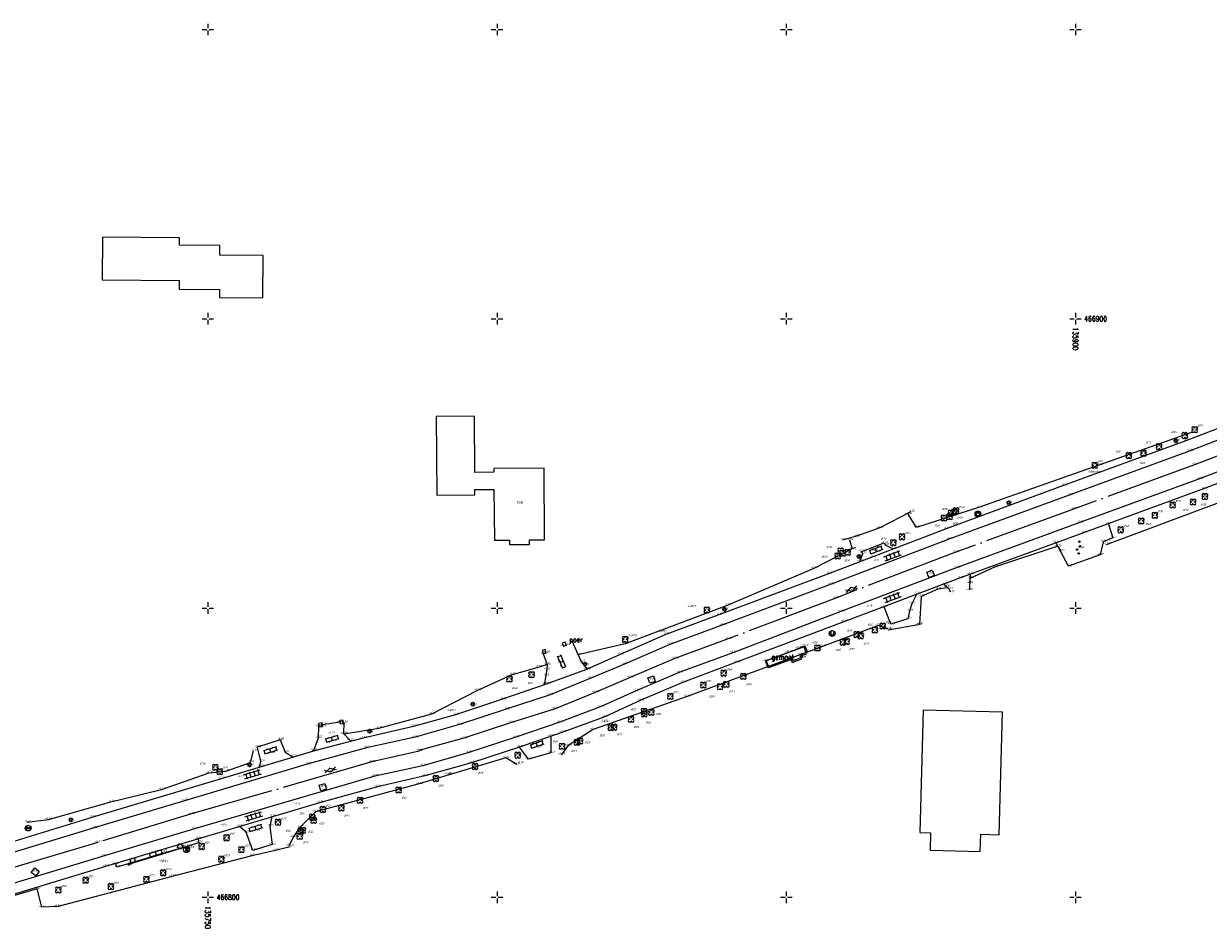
# Model space of a CAD drawing. Header units: metres. Extents: x 132947 to 136301, y 465956 to 467151.
# Tile 25 of 28: x 135718 to 135923, y 466796 to 466951. Entities that reach past the tile are written whole.
import ezdxf
from ezdxf.enums import TextEntityAlignment as Align

# ---------------------------------------------------------------- set-up
doc = ezdxf.new("R2010")
doc.units = ezdxf.units.M
doc.linetypes.add('ASWEG', pattern=[18, 16, -1, 0, -1])
doc.linetypes.add('ONVERHARD', pattern=[6.5, 6, -0.5])
doc.layers.get('0').update_dxf_attribs({"color": 8})
for name, color, linetype, lineweight in [('B-WE-GR-BOOM-T18', 253, 'Continuous', 18), ('B-WE-GR-GRAS-T18', 253, 'Continuous', 18), ('B-WE-GW-HOOGTE-T18', 253, 'Continuous', 18), ('B-WE-IE-TERREINAFSCHEIDING_KUNSTMATIG_HEKWERK-G', 20, 'IE-TERREINAFSCHEIDING-KUNSTMATIG', 18), ('B-WE-IE-TERREINAFSCHEIDING_NATUURLIJK_HAAG MET RASTER-G', 60, 'IE-TERREINAFSCHEIDING-NATUURLIJK-HAAGRASTER', 18), ('B-WE-IE-TERREINAFSCHEIDING_NATUURLIJK_HAAG-G', 60, 'IE-TERREINAFSCHEIDING-NATUURLIJK-HAAG', 18), ('B-WE-KL-ET_LS_OV_LICHTMAST-S', 190, 'Continuous', 25), ('N-WE-OG-BEBOUWING_HUISNUMMER-T25', 7, 'Continuous', 25), ('Q03_Asweg', 8, 'ASWEG', 18), ('Q15_Brandkraan', 8, 'Continuous', 18), ('Q1905_Put_overig', 8, 'Continuous', 18), ('Q19_Lijnobject_overig', 8, 'Continuous', 18), ('Q2209_Bushaltepaal', 8, 'Continuous', 18), ('Q23_Straatkolk', 8, 'Continuous', 18), ('Q26_Boom', 8, 'Continuous', 18), ('Q28_Rioolput_gem', 8, 'Continuous', 18), ('Q30_Verkeersbord', 8, 'Continuous', 18), ('Q57_Reclamebord', 8, 'Continuous', 18), ('S01_Asfalt', 8, 'Continuous', 18), ('S02_Klinkers', 8, 'Continuous', 18), ('S03_Tegels', 8, 'Continuous', 18), ('S100_Ruitkruis', 8, 'Continuous', 18), ('S10_Beton', 8, 'Continuous', 18), ('S60_Zand_grind', 8, 'Continuous', 18), ('T10_Doorgang', 8, 'DOORGANG', 25), ('V011_Kant_asfalt', 8, 'Continuous', 18), ('V012_Kant_beton', 8, 'Continuous', 18), ('V02_Kant_klinkers', 8, 'Continuous', 18), ('V03_Kant_tegels', 8, 'Continuous', 18), ('V06_Kant_onverhard', 8, 'ONVERHARD', 18), ('W01_Kant_sloot', 8, 'Continuous', 18)]:
    doc.layers.add(name, color=color, linetype=linetype, lineweight=lineweight)
doc.layers.add('B-XX-OG-BEBOUWING-GV', color=8, linetype='Continuous')
doc.styles.add('NLCS-ISO-M200-T18_CURSIEF', font='NLCS-ISO.ttf', dxfattribs={"oblique": 15, "height": 0.36})
doc.styles.add('NLCS-ISO-M200-T25', font='NLCS-ISO.ttf', dxfattribs={"height": 0.5})
doc.styles.add('Romans', font='romans.shx', dxfattribs={"width": 0.7, "height": 0.9})
doc.styles.get("Standard").update_dxf_attribs({"font": 'romand.shx'})
doc.linetypes.add('DOORGANG', pattern='A,2,-2,[15,fgm.shx,S=1,R=0,X=0,Y=0],-4', length=8)
doc.linetypes.add('IE-TERREINAFSCHEIDING-KUNSTMATIG', pattern='A,4,[82,NLCS.SHX,S=0.75,R=90,X=0,Y=0],4,-2', length=10)
doc.linetypes.add('IE-TERREINAFSCHEIDING-NATUURLIJK-HAAG', pattern='A,7,-1.5,[67,NLCS.SHX,S=0.75,R=45,X=0,Y=0],-1.5', length=10)
doc.linetypes.add('IE-TERREINAFSCHEIDING-NATUURLIJK-HAAGRASTER', pattern='A,7,-1.5,[67,NLCS.SHX,S=0.75,R=45,X=0,Y=0],-1.5,7,-1.5,[67,NLCS.SHX,S=0.75,R=0,X=0,Y=0],-1.5', length=20)

# ---------------------------------------------------------------- blocks, each defined once
blk = doc.blocks.new('boom')
for centre, start, end in [((-0.499999, 0.499999), 0, 270), ((-0.499999, -0.499999), 90, 0), ((0.499999, 0.499999), 270, 180), ((0.499999, -0.499999), 180, 90)]:
    blk.add_arc(centre, 0.499999, start, end)
blk = doc.blocks.new('brandkraan')
blk.add_lwpolyline([(-0.001, 1.001), (-0.867, -0.499), (0.866, -0.499), (-0.001, 1.001)])
blk.add_circle((0, 0), 0.999)
blk = doc.blocks.new('rioolput')
for points in [[(-1, -1), (-1, 1)], [(-1, 1), (1, 1)], [(1, 1), (1, -1)], [(1, -1), (-1, -1)]]:
    blk.add_lwpolyline(points)
blk = doc.blocks.new('asfalt2')
for p, q in [((1.18, 2.05), (0, 0)), ((1.18, -2.05), (0, 0)), ((1.4, 0), (0.21, -2.05)), ((1.4, 0), (0.22, 2.05))]:
    blk.add_line(p, q)
blk = doc.blocks.new('TEGELS2')
for points in [[(2, 2.25), (0, 2.25)], [(0, 0.75), (2, 0.75)], [(0.25, 3), (0.25, -3)], [(1.75, 3), (1.75, -3)], [(0, -0.75), (2, -0.75)], [(0, -2.25), (2, -2.25)]]:
    blk.add_lwpolyline(points)
blk = doc.blocks.new('klinkers2')
for p, q in [((0.01, 1.15), (0.31, 1.15)), ((0.31, -2.3), (0.31, 2.3)), ((0.31, 2.1), (1.51, 2.1)), ((0.31, 0), (1.51, 0)), ((1.51, -2.3), (1.51, 2.3)), ((1.51, 1.05), (1.81, 1.05)), ((0.01, -1.15), (0.31, -1.15)), ((0.31, -2.1), (1.51, -2.1)), ((1.51, -1.05), (1.81, -1.05))]:
    blk.add_line(p, q)
blk = doc.blocks.new('BETON2')
for centre in [(0.17, 1.81), (1, 0.64), (0.31, -0.69), (0.86, -2.22)]:
    blk.add_circle(centre, 0.24)
blk = doc.blocks.new('aandbord')
blk.add_lwpolyline([(0.707, 0.707), (0, -1), (-0.707, 0.707)])
blk.add_circle((0, 0), 1)
blk = doc.blocks.new('reclamebor')
for points in [[(-0.98, 0.2), (0.98, 0.2)], [(-0.98, -0.2), (0.98, -0.2)]]:
    blk.add_lwpolyline(points)
blk.add_circle((0, 0), 1)
blk = doc.blocks.new('bushalte')
blk.add_circle((0, 0), 1)
at = {"width": 0.666667}
blk.add_text('B', height=1.2, dxfattribs=at).set_placement((-0.383475, -0.59969))
blk = doc.blocks.new('kolk')
for points in [[(-0.7505, 0.749), (0.7485, 0.751)], [(-0.7495, -0.751), (-0.7505, 0.749)], [(0.7485, 0.751), (0.7505, -0.749)], [(0.7505, -0.749), (-0.7495, -0.751)]]:
    blk.add_lwpolyline(points)
blk = doc.blocks.new('ruitkruis')
for p, q in [((-2, 0), (-0.4, 0)), ((0, 2), (0, 0.4)), ((0.4, 0), (2, 0)), ((0, -0.4), (0, -2))]:
    blk.add_line(p, q)
blk = doc.blocks.new('SKL-ET_OV_LICHTMAST-SO')
at = {"color": 0, "linetype": 'ByBlock', "lineweight": 18}
for points in [[(-1.2, 0), (-2, 0)], [(-1.4, 1.4), (-0.9, 0.9)], [(0, 2), (0, 1.2)], [(0.9, 0.9), (1.4, 1.4)], [(2, 0), (1.2, 0)], [(-1.4, -1.4), (-0.9, -0.9)], [(0, -1.2), (0, -2)], [(0.9, -0.9), (1.4, -1.4)]]:
    blk.add_lwpolyline(points, dxfattribs=at)
blk.add_circle((0, 0), 1, dxfattribs=at)

msp = doc.modelspace()

# ---------------------------------------------------------------- linework, layer by layer
at = {"layer": 'B-WE-IE-TERREINAFSCHEIDING_KUNSTMATIG_HEKWERK-G'}
for points in [[(135929.67, 466870.02), (135905.29, 466860.94)], [(135871.56, 466866.62), (135866.19, 466863.84)], [(135862.16, 466862.41), (135859.73, 466861.74)], [(135872.88, 466847.08), (135867.63, 466846.18)], [(135764.25, 466808.73), (135761.68, 466808.08)], [(135757.58, 466807.17), (135757.58, 466807.18), (135743.83, 466803.61), (135723.91, 466798.36)]]:
    msp.add_lwpolyline(points, dxfattribs=at)
at = {"layer": 'B-WE-IE-TERREINAFSCHEIDING_NATUURLIJK_HAAG MET RASTER-G', "flags": 128}
msp.add_lwpolyline([(135723.91, 466798.39), (135721.31, 466798.28), (135720.46, 466801.46), (135716.38, 466800.25)], dxfattribs=at)
at = {"layer": 'B-WE-IE-TERREINAFSCHEIDING_NATUURLIJK_HAAG-G'}
for points in [[(135897.54, 466859.83), (135896.95, 466860.68), (135886.02, 466857.06), (135881.76, 466855.11), (135881.65, 466853.12)], [(135877.75, 466853.51), (135876.18, 466853.26), (135873.3, 466851.99), (135873.05, 466847.17)]]:
    msp.add_lwpolyline(points, dxfattribs=at)
at = {"layer": 'B-XX-OG-BEBOUWING-GV'}
for points in [[(135752.02, 466903.66), (135759.53, 466903.61), (135759.58, 466910.95), (135752.07, 466911), (135752.08, 466912.65), (135745.09, 466912.7), (135745.1, 466913.98), (135731.78, 466914.08), (135731.73, 466906.7), (135745.02, 466906.6), (135745.01, 466905.13), (135752.03, 466905.08)], [(135808.13, 466874.19), (135799.43, 466874.13), (135799.44, 466873.46), (135796.14, 466873.44), (135796.07, 466883.15), (135789.47, 466883.1), (135789.57, 466869.53), (135796.17, 466869.57), (135796.17, 466870.46), (135799.46, 466870.49), (135799.54, 466861.75), (135802.14, 466861.75), (135802.14, 466861), (135805.62, 466861.01), (135805.62, 466861.77), (135808.22, 466861.77)], [(135851, 466840.58), (135852.68, 466841.2), (135852.48, 466841.73), (135853.51, 466842.11), (135853.07, 466843.29), (135846.53, 466840.86), (135846.96, 466839.7), (135850.8, 466841.12)], [(135883.64, 466810.9), (135886.79, 466810.81), (135887.39, 466831.98), (135873.67, 466832.37), (135873.07, 466811.22), (135874.93, 466811.16), (135874.85, 466808.17), (135883.55, 466807.92)]]:
    msp.add_lwpolyline(points, close=True, dxfattribs=at)
at = {"layer": 'Q03_Asweg'}
msp.add_polyline3d([(136053.63, 466927.65, 0.01), (136027.77, 466916.4, -0.01), (136007.53, 466908, 0), (135981.35, 466897.94, 0.01), (135960.27, 466889.81, 0.02), (135941.43, 466882.63, 0), (135920.6, 466874.76, 0.01), (135899.64, 466867.09, 0.01), (135879.12, 466859.61, -0.03), (135858.54, 466851.72, -0.02), (135839.93, 466844.66, -0.04), (135830.74, 466841.26, -0.06), (135823.01, 466838.02, -0.06), (135816.98, 466835.42, -0.04), (135810.04, 466832.6, -0.02), (135802.49, 466830.19, -0.05), (135794.24, 466827.49, -0.05), (135786.45, 466825.35, -0.06), (135786.52, 466825.26, -0.06), (135778.37, 466823.4, -0.08), (135747.15, 466814.4, -0.06), (135730.99, 466809.5, -0.07), (135712.95, 466804.11, -0.07)], dxfattribs=at)
at = {"layer": 'Q1905_Put_overig'}
msp.add_polyline3d([(135853.23, 466843.49, 0.18), (135853.66, 466842.35, 0.17), (135852.71, 466842, 0.17), (135852.64, 466841.95, 0.37), (135852.8, 466841.48, 0.38), (135851.11, 466840.85, 0.38), (135850.95, 466841.28, 0.38), (135850.88, 466841.24, 0.19), (135846.88, 466839.68, 0.17), (135846.43, 466840.86, 0.18), (135850.4, 466842.4, 0.2), (135850.5, 466842.4, 0.38), (135852.17, 466843.09, 0.38), (135852.28, 466843.13, 0.18), (135853.23, 466843.49, 0.18)], dxfattribs=at)
at = {"layer": 'Q19_Lijnobject_overig'}
for points in [[(135811.99, 466843.59), (135811.79, 466844.11), (135811.27, 466843.92), (135811.46, 466843.39), (135811.99, 466843.59)], [(135808.51, 466842.28), (135808.32, 466842.84), (135807.77, 466842.65), (135807.95, 466842.09), (135808.51, 466842.28)], [(135773.47, 466830.04), (135773.41, 466830.62), (135772.83, 466830.56), (135772.89, 466829.98), (135773.47, 466830.04)], [(135769.81, 466829.55), (135769.74, 466830.14), (135769.14, 466830.07), (135769.22, 466829.47), (135769.81, 466829.55)]]:
    msp.add_lwpolyline(points, dxfattribs=at)
at = {"layer": 'S60_Zand_grind'}
msp.add_polyline3d([(136051.93, 466931.75, -0.11), (136026.16, 466920.57, -0.14), (136006.06, 466912.27, -0.15), (135979.92, 466902.11, -0.13), (135959.2, 466894.2, -0.14), (135939.52, 466886.72, -0.15), (135919.06, 466878.9, -0.1), (135897.95, 466871.17, -0.16), (135877.64, 466863.68, -0.14), (135857.32, 466855.92, -0.13), (135838.34, 466848.83, -0.19), (135829.17, 466845.42, -0.19), (135821.29, 466841.98, -0.2), (135815.48, 466839.35, -0.19), (135808.66, 466836.9, -0.17), (135800.95, 466834.24, -0.2), (135792.81, 466831.54, -0.19), (135785.54, 466829.54, -0.19), (135776.84, 466827.52, -0.23), (135768.41, 466825.32, -0.24), (135752.32, 466820.5, -0.22), (135729.95, 466813.8, -0.22), (135711.88, 466808.27, -0.22)], dxfattribs=at)
at = {"layer": 'T10_Doorgang'}
for points in [[(135866.19, 466863.84, -0.2), (135862.16, 466862.41, -0.23)], [(135772.79, 466830.26, -0.24), (135769.81, 466829.81, -0.23)], [(135762.5, 466827.23, -0.29), (135758.58, 466825.93, -0.29)], [(135761.68, 466808.08, -0.19), (135757.58, 466807.17, -0.23)]]:
    msp.add_polyline3d(points, dxfattribs=at)
at = {"layer": 'V011_Kant_asfalt'}
for points in [[(136052.61, 466929.94, -0.05), (136026.83, 466918.84, -0.08), (136006.6, 466910.5, -0.07), (136006.59, 466910.46, -0.07), (135980.56, 466900.34, -0.07), (135959.61, 466892.37, -0.06), (135940.19, 466884.99, -0.07), (135919.8, 466877.2, -0.05), (135898.9, 466869.5, -0.08), (135878.25, 466861.94, -0.1), (135857.75, 466854.1, -0.1), (135839.01, 466847.08, -0.14), (135829.87, 466843.71, -0.12), (135822.02, 466840.32, -0.12), (135816.19, 466837.86, -0.11), (135809.17, 466835.02, -0.1), (135801.6, 466832.51, -0.12), (135793.51, 466829.85, -0.12), (135785.84, 466827.66, -0.13), (135777.41, 466825.85, -0.16), (135767.18, 466823.01, -0.15), (135745.97, 466816.69, -0.16), (135730.35, 466811.99, -0.15), (135712.28, 466806.52, -0.15)], [(136054.56, 466925.22, -0.04), (136028.54, 466913.97, -0.04), (136008.56, 466905.74, -0.06), (135982.43, 466895.61, -0.04), (135961.16, 466887.43, -0.04), (135942.71, 466880.47, -0.05), (135921.45, 466872.32, -0.05), (135900.76, 466864.78, -0.03), (135879.53, 466856.99, -0.06), (135859.42, 466849.39, -0.08), (135840.75, 466842.28, -0.11), (135831.58, 466838.89, -0.1), (135824.02, 466835.7, -0.07), (135817.98, 466832.96, -0.09), (135810.88, 466830.26, -0.09), (135803.23, 466827.66, -0.1), (135794.96, 466824.97, -0.13), (135787.18, 466822.75, -0.11), (135778.87, 466820.96, -0.09), (135747.7, 466811.85, -0.11), (135731.75, 466807.06, -0.11), (135713.62, 466801.58, -0.13)]]:
    msp.add_polyline3d(points, dxfattribs=at)
at = {"layer": 'V012_Kant_beton'}
msp.add_polyline3d([(135905.71, 466864.51, -0.13), (135906.44, 466862.11, -0.07), (135904.77, 466861.47, -0.1), (135904.29, 466859.17, -0.09), (135898.8, 466857.23, -0.12), (135896.63, 466861.31, -0.13)], dxfattribs=at)
at = {"layer": 'V02_Kant_klinkers'}
for points in [[(135862.71, 466858.06, -0.21), (135863.23, 466859.39, -0.22), (135863.08, 466859.8, -0.27), (135866.95, 466861.25, -0.22), (135867.14, 466860.87, -0.2), (135868.42, 466860.31, -0.14)], [(135881.78, 466855.81, -0.14), (135881.68, 466854.32, -0.06)], [(135878.43, 466852.74, -0.13), (135878.15, 466853.28, -0.13), (135877.76, 466853.67, -0.13), (135877.32, 466854.01, -0.13)], [(135872.58, 466852.46, -0.18), (135871.69, 466850.74, -0.22), (135871.28, 466849.46, -0.27), (135871.03, 466848.14, -0.31), (135868.07, 466847.19, -0.28), (135866.93, 466850.18, -0.15)], [(135815.63, 466839.46, -0.19), (135814.6, 466840.69, -0.17), (135813, 466844.26, -0.09)], [(135807.96, 466842.08, -0.08), (135808.65, 466840.22, -0.12), (135808.6, 466839.41, -0.15), (135808.41, 466838.28, -0.15), (135808.17, 466836.79, -0.18)], [(135768.33, 466825.35, -0.24), (135769.1, 466827.56, -0.25), (135769.18, 466829.55, -0.24)], [(135773.53, 466830.23, -0.26), (135773.47, 466828.3, -0.26), (135774.62, 466827.13, -0.26)], [(135762.51, 466827.21, -0.27), (135763.35, 466825.1, -0.26), (135764.69, 466824.29, -0.23)], [(135809.27, 466827.87, -0.19), (135809.28, 466825, -0.43), (135805.44, 466823.85, -0.39), (135803.89, 466825.97, -0.17)], [(135758.99, 466822.6, -0.3), (135759.15, 466823.53, -0.26), (135758.58, 466825.9, -0.29)], [(135761.08, 466813.96, -0.2), (135760.7, 466812.25, -0.25), (135761.13, 466809.1, -0.33), (135757.77, 466808.1, -0.32), (135756.62, 466811.25, -0.28), (135755.46, 466812.26, -0.23)], [(135748.33, 466810.12, -0.21), (135748.45, 466809.43, -0.22), (135734.24, 466805.22, -0.19), (135734.07, 466805.76, -0.21)]]:
    msp.add_polyline3d(points, dxfattribs=at)
at = {"layer": 'V03_Kant_tegels'}
msp.add_polyline3d([(136055.25, 466923.6, -0.16), (136029.27, 466912.32, -0.15), (136009.04, 466904.06, -0.15), (135983.05, 466893.84, -0.13), (135961.66, 466885.63, -0.15), (135943.52, 466878.75, -0.11), (135922.11, 466870.6, -0.11), (135901.36, 466863, -0.1), (135879.96, 466855.16, -0.13), (135859.93, 466847.63, -0.17), (135841.41, 466840.62, -0.16), (135832.24, 466837.16, -0.17), (135824.83, 466834.06, -0.13), (135818.66, 466831.18, -0.17), (135811.37, 466828.56, -0.19), (135803.87, 466825.96, -0.17), (135795.56, 466823.23, -0.22), (135787.54, 466820.97, -0.21), (135779.3, 466819.12, -0.21), (135769.3, 466816.33, -0.21), (135769.3, 466816.35, -0.21), (135748.23, 466810.07, -0.2), (135732.33, 466805.34, -0.18), (135714.02, 466799.78, -0.2)], dxfattribs=at)
at = {"layer": 'V06_Kant_onverhard'}
msp.add_polyline3d([(135736.26, 466805.51, -0.09), (135736.38, 466805.67, -0.1), (135736.66, 466805.84, -0.1), (135742.58, 466807.64, -0.06), (135746.26, 466808.76, -0.08), (135746.62, 466808.73, -0.09), (135746.94, 466808.51, -0.08)], dxfattribs=at)
at = {"layer": 'W01_Kant_sloot'}
for points in [[(135920.21, 466880.4, -0.11), (135904.06, 466874.7, -0.3), (135883.42, 466867.41, -0.11), (135872.53, 466863.94, -0.31), (135871.06, 466866.2, -0.44)], [(135860.93, 466861.77, -0.34), (135861.39, 466860.21, -0.26), (135854.79, 466856.85, -0.39), (135839.77, 466850.43, -0.37), (135822.12, 466843.84, -0.25), (135813.97, 466841.91, -0.14)], [(135867.53, 466846.43, -0.26), (135865.93, 466847, -0.2), (135856.25, 466843.37, -0.21), (135832.87, 466834.73, -0.46), (135816.59, 466828.99, -0.41), (135812.28, 466826.22, -0.35), (135811.09, 466824.64, -0.39)], [(135773.57, 466828.24, -0.3), (135779.54, 466829.26, -0.36), (135788.74, 466831.69, -0.33), (135796.58, 466835.76, -0.39), (135802.5, 466838.46, -0.27), (135807.1, 466839.79, -0.27), (135808.59, 466840.24, -0.14)], [(135718.73, 466813, -0.43), (135722.42, 466813.47, -0.46), (135733.22, 466816.49, -0.39), (135741.97, 466818.65, -0.42), (135750.25, 466821.5, -0.36), (135753.09, 466821.8, -0.29), (135757.36, 466823.31, -0.39), (135757.88, 466825.33, -0.36)], [(135803.44, 466822.94, -0.34), (135801.5, 466824.13, -0.34), (135786.55, 466819.59, -0.4), (135768.62, 466814.8, -0.31), (135765.86, 466812.01, -0.45), (135764.73, 466810.42, -0.44), (135764.08, 466808.93, -0.47)]]:
    msp.add_polyline3d(points, dxfattribs=at)

# ---------------------------------------------------------------- block references
at = {"layer": 'B-WE-KL-ET_LS_OV_LICHTMAST-S', "xscale": 0.2, "yscale": 0.2, "zscale": 0.2}
for p in [(135917.37, 466878.9, -0.19), (135888.46, 466868.21, -0.11), (135862.55, 466858.91, -0.13), (135839.32, 466849.77, -0.23), (135815.2, 466840.32), (135795.81, 466833.38), (135777.94, 466828.7), (135757.18, 466822.9), (135726.29, 466813.41)]:
    msp.add_blockref('SKL-ET_OV_LICHTMAST-SO', p, dxfattribs=at)
at = {"layer": 'Q15_Brandkraan', "xscale": 0.5, "yscale": 0.5, "zscale": 0.5}
msp.add_blockref('brandkraan', (135883.14, 466866.26, -0.15), dxfattribs=at)
at = {"layer": 'Q2209_Bushaltepaal', "xscale": 0.5, "yscale": 0.5, "zscale": 0.5}
msp.add_blockref('bushalte', (135746.31, 466808.23, -0.06), dxfattribs=at)
at = {"layer": 'Q23_Straatkolk', "xscale": 0.5, "yscale": 0.5, "zscale": 0.5}
for p, rotation in [((135745.2, 466808.81, -0.23), 332.5020878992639), ((135736.99, 466806.37, -0.22), 16.5612301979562)]:
    msp.add_blockref('kolk', p, dxfattribs=dict(at, rotation=rotation))
at = {"layer": 'Q26_Boom', "xscale": 0.5, "yscale": 0.5, "zscale": 0.5}
for p in [(135918.9, 466879.82, -0.14), (135920.59, 466880.83, -0.2), (135914.43, 466877.9, -0.08), (135909.22, 466876.37, -0.14), (135911.76, 466876.77, -0.04), (135903.31, 466874.66, -0.15), (135922.36, 466869.27, -0.05), (135916.79, 466867.82, 0), (135920.32, 466868.34, -0.08), (135877.25, 466865.55, 0.03), (135878.25, 466865.79, 0.14), (135878.49, 466866.44, -0.12), (135879.07, 466866.6, -0.14), (135879.36, 466866.8, -0.17), (135911.36, 466865.06, -0.02), (135913.72, 466866.03, -0.1), (135907.83, 466863.51, 0.12), (135868.51, 466861.31, 0.03), (135870.02, 466862.31, -0.16), (135858.89, 466859, -0.34), (135859.42, 466859.87), (135859.76, 466859.44), (135860.6, 466859.63, -0.25), (135836.27, 466849.66, -0.19), (135866.68, 466846.88, -0.11), (135822.15, 466844.58, -0.23), (135862.18, 466845.43, 0), (135862.88, 466845.19, -0.09), (135865.31, 466846.22, -0.19), (135855.39, 466843.08, -0.05), (135859.78, 466844.11, -0.11), (135860.45, 466844.22, -0.17), (135805.96, 466838.48, -0.26), (135839.19, 466838.74, -0.16), (135802.14, 466837.74, -0.26), (135835.65, 466836.69, -0.17), (135838.56, 466836.4, -0.49), (135839.63, 466836.83, -0.37), (135842.59, 466838.18, -0.28), (135829.95, 466834.73, -0.1), (135823.14, 466830.75, -0.66), (135825.39, 466832.13, -0.29), (135825.45, 466831.71, -0.72), (135826.66, 466831.96, -0.47), (135819.67, 466829.32, -0.36), (135820.21, 466829.41, -0.48), (135811.24, 466826.08, -0.18), (135813.82, 466826.77, -0.43), (135814.34, 466827.02, -0.35), (135803.57, 466824.56, -0.09), (135751.3, 466822.48, -0.14), (135796.17, 466822.61, -0.22), (135752.03, 466821.71, -0.17), (135789.41, 466820.54, -0.29), (135782.98, 466818.53, -0.32), (135776.3, 466816.76, -0.25), (135768.03, 466813.85, -0.43), (135769.87, 466815.18, -0.23), (135773.07, 466815.42, -0.41), (135762.12, 466812.98, -0.07), (135768.3, 466813.3, -0.58), (135753.23, 466810.29, -0.22), (135765.89, 466810.53, -0.45), (135766.03, 466811.43, -0.38), (135766.4, 466811.56, -0.49), (135748.92, 466808.79, -0.13), (135755.8, 466808.22, -0.09), (135752.33, 466806.6, 0.02), (135742.27, 466804.23, 0.1), (135728.86, 466802.97, -0.09), (135733.22, 466801.86, 0.19), (135739.36, 466803.11, -0.03), (135724.16, 466801.28, 0.05)]:
    msp.add_blockref('boom', p, dxfattribs=at)
at = {"layer": 'Q28_Rioolput_gem'}
for p, xscale, yscale, zscale, rotation in [((135874.96, 466855.91, -0.04), 0.4999999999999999, 0.4999999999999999, 0.4999999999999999, 110.753738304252), ((135826.72, 466837.63, -0.07), 0.4999999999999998, 0.4999999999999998, 0.4999999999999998, 198.100900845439), ((135769.88, 466819.05, -0.07), 0.5, 0.5, 0.5, 16.2880154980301), ((135720.16, 466804.4, -0.09), 0.5, 0.5, 0.5, 322.1059210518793)]:
    msp.add_blockref('rioolput', p, dxfattribs=dict(at, xscale=xscale, yscale=yscale, zscale=zscale, rotation=rotation))
at = {"layer": 'Q30_Verkeersbord', "xscale": 0.5, "yscale": 0.5, "zscale": 0.5}
msp.add_blockref('aandbord', (135857.93, 466845.6, -0.16), dxfattribs=at)
at = {"layer": 'Q57_Reclamebord', "xscale": 0.5, "yscale": 0.5, "zscale": 0.5}
msp.add_blockref('reclamebor', (135718.93, 466811.97, -0.27), dxfattribs=at)
at = {"layer": 'S01_Asfalt', "xscale": 0.5, "yscale": 0.5, "zscale": 0.5}
for p, rotation in [((135861.38, 466852.93, -0.03), 110.4903712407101), ((135771.28, 466821.68, -0.08), 106.8311190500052)]:
    msp.add_blockref('asfalt2', p, dxfattribs=dict(at, rotation=rotation))
at = {"layer": 'S02_Klinkers'}
for p, xscale, yscale, zscale, rotation in [((135865.67, 466859.58, -0.2), 0.5, 0.5, 0.5, 110.4903712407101), ((135810.76, 466840.54, -0.12), 0.5, 0.5, 0.5, 23.41090227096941), ((135771.61, 466826.92, -0.23), 0.5, 0.5, 0.5, 106.8311190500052), ((135807.06, 466825.94, -0.29), 0.5, 0.5, 0.5, 109.458194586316), ((135760.96, 466824.94, -0.24), 0.4999999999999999, 0.4999999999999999, 0.4999999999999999, 106.8311190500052), ((135758.39, 466811.53, -0.24), 0.5, 0.5, 0.5, 106.8311190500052), ((135741.16, 466807.15, -0.2), 0.5, 0.5, 0.5, 107.0111096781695)]:
    msp.add_blockref('klinkers2', p, dxfattribs=dict(at, xscale=xscale, yscale=yscale, zscale=zscale, rotation=rotation))
at = {"layer": 'S03_Tegels'}
for p, xscale, yscale, zscale, rotation in [((135868.56, 466858.55, -0.12), 0.5, 0.5, 0.5, 110.4903712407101), ((135868.54, 466851.36, -0.09), 0.5, 0.5, 0.5, 110.4903712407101), ((135757.86, 466820.78, -0.23), 0.4999999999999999, 0.4999999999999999, 0.4999999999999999, 106.8311190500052), ((135758.1, 466813.51, -0.15), 0.5, 0.5, 0.5, 106.8311190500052)]:
    msp.add_blockref('TEGELS2', p, dxfattribs=dict(at, xscale=xscale, yscale=yscale, zscale=zscale, rotation=rotation))
at = {"layer": 'S100_Ruitkruis', "xscale": 0.5, "yscale": 0.5, "zscale": 0.5}
for p in [(135750, 466950), (135800, 466950), (135850, 466950), (135900, 466950), (135750, 466900), (135800, 466900), (135850, 466900), (135900, 466900), (135750, 466850), (135800, 466850), (135850, 466850), (135900, 466850), (135750, 466800), (135800, 466800), (135850, 466800), (135900, 466800)]:
    msp.add_blockref('ruitkruis', p, dxfattribs=at)
at = {"layer": 'S10_Beton', "xscale": 0.4999999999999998, "yscale": 0.4999999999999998, "zscale": 0.4999999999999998, "rotation": 166.445877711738}
msp.add_blockref('BETON2', (135900.85, 466860.29, -0.08), dxfattribs=at)

# ---------------------------------------------------------------- texts
at = {"layer": 'B-WE-GR-BOOM-T18', "style": 'NLCS-ISO-M200-T18_CURSIEF', "oblique": 15}
for s, p in [('Ø25', (135916.57, 466880.25, -0.14)), ('Ø25', (135921.09, 466881.33, -0.2)), ('Ø25', (135912.17, 466878.4, -0.08)), ('Ø25', (135906.89, 466876.87, -0.14)), ('Ø20', (135903.81, 466875.16, -0.15)), ('Ø25', (135911.14, 466874.91, -0.04)), ('Ø30', (135879.86, 466867.3, -0.17)), ('Ø30', (135917.29, 466868.32, 0)), ('Ø35', (135921.66, 466867.71, -0.05)), ('Ø30', (135876.93, 466866.94, -0.12)), ('Ø30', (135879.57, 466865.43, -0.14)), ('Ø30', (135914.22, 466866.53, -0.1)), ('Ø30', (135918.59, 466866.75, -0.08)), ('Ø30', (135875.59, 466864.13, 0.03)), ('Ø30', (135878.75, 466864.43, 0.14)), ('Ø30', (135908.33, 466864.01, 0.12)), ('Ø40', (135912.12, 466864.34, -0.02)), ('Ø90', (135866.37, 466861.81, 0.03)), ('Ø80', (135870.52, 466862.81, -0.16)), ('Ø30', (135857, 466860.37)), ('Ø35', (135861.1, 466860.13, -0.25)), ('Ø30', (135856.15, 466858.67, -0.34)), ('Ø30', (135860.08, 466858.04)), ('4xØ25', (135832.91, 466850.16, -0.19)), ('Ø20', (135864.04, 466846.95, -0.19)), ('Ø25', (135867.18, 466847.38, -0.11)), ('5xØ30', (135822.65, 466845.08, -0.23)), ('Ø35', (135860.49, 466845.93, 0)), ('Ø30', (135854.49, 466843.91, -0.05)), ('Ø25', (135858.5, 466842.59, -0.11)), ('Ø30', (135860.87, 466842.73, -0.17)), ('Ø35', (135863.38, 466843.65, -0.09)), ('Ø60', (135839.69, 466839.24, -0.16)), ('Ø35', (135805.27, 466836.88, -0.26)), ('Ø20', (135836.15, 466837.19, -0.17)), ('Ø30', (135843.09, 466836.62, -0.28)), ('Ø40', (135802.56, 466836.01, -0.26)), ('Ø25', (135830.45, 466835.23, -0.1)), ('Ø20', (135836.68, 466834.53, -0.49)), ('Ø30', (135840.13, 466835.4, -0.37)), ('Ø25', (135823.09, 466832.34, -0.29)), ('Ø25', (135827.51, 466831.52, -0.47)), ('Ø25', (135823.64, 466829.27, -0.66)), ('Ø25', (135825.73, 466830.08, -0.72)), ('Ø30', (135809.62, 466826.79, -0.18)), ('Ø25', (135815.1, 466826.63, -0.35)), ('Ø30', (135817.72, 466827.79, -0.36)), ('Ø25', (135820.71, 466827.97, -0.48)), ('Ø25', (135812.83, 466825.09, -0.43)), ('Ø30', (135748.64, 466822.91, -0.14)), ('Ø35', (135752.53, 466822.21, -0.17)), ('Ø30', (135803.6, 466823.14, -0.09)), ('Ø25', (135796.67, 466821.3, -0.22)), ('Ø20', (135789.83, 466819.14, -0.29)), ('Ø20', (135783.48, 466817.05, -0.32)), ('Ø30', (135765.83, 466814.35, -0.43)), ('Ø25', (135770.37, 466815.68, -0.23)), ('Ø25', (135773.57, 466813.91, -0.41)), ('Ø25', (135776.8, 466815.24, -0.25)), ('Ø30', (135762.62, 466813.48, -0.07)), ('Ø20', (135769.25, 466812.62, -0.58)), ('Ø15', (135753.73, 466810.79, -0.22)), ('Ø25', (135763.42, 466811.35, -0.38)), ('Ø30', (135767.27, 466811.14, -0.49)), ('Ø20', (135749.42, 466809.29, -0.13)), ('Ø35', (135756.3, 466808.72, -0.09)), ('Ø30', (135766.46, 466809.31, -0.38)), ('Ø45', (135752.83, 466807.1, 0.02)), ('Ø35', (135739.86, 466803.61, -0.03)), ('Ø40', (135742.77, 466804.73, 0.1)), ('Ø50', (135724.66, 466801.78, 0.05)), ('Ø20', (135729.36, 466803.47, -0.09)), ('Ø50', (135733.72, 466802.36, 0.19))]:
    msp.add_text(s, height=0.36, dxfattribs=at).set_placement(p)
at = {"layer": 'B-WE-GR-GRAS-T18', "style": 'NLCS-ISO-M200-T18_CURSIEF', "oblique": 15}
for s, p in [('struiken', (135902.52, 466873.42, -0.19)), ('gras', (135828.23, 466845.89, -0.27)), ('gras', (135791.75, 466832.18, -0.24)), ('gras', (135818.37, 466830.33, -0.25)), ('gras', (135791.4, 466821.32, -0.3)), ('gras', (135742.06, 466806.15, -0.03))]:
    msp.add_text(s, height=0.36, dxfattribs=at).set_placement(p)
at = {"layer": 'B-WE-GW-HOOGTE-T18', "style": 'NLCS-ISO-M200-T18_CURSIEF', "oblique": 15}
for s, p in [('-0.14', (135918.9, 466879.82)), ('-0.11', (135920.21, 466880.4)), ('-0.20', (135920.59, 466880.83)), ('-0.08', (135914.43, 466877.9)), ('-0.19', (135917.37, 466878.9)), ('-0.10', (135919.06, 466878.9)), ('-0.14', (135909.22, 466876.37)), ('-0.04', (135911.76, 466876.77)), ('-0.05', (135919.8, 466877.2)), ('-0.19', (135902.52, 466873.42)), ('-0.15', (135903.31, 466874.66)), ('-0.30', (135904.06, 466874.7)), ('+0.01', (135920.6, 466874.76)), ('-0.05', (135921.45, 466872.32)), ('-0.16', (135897.95, 466871.17)), ('-0.08', (135898.9, 466869.5)), ('-0.11', (135922.11, 466870.6)), ('-0.05', (135922.36, 466869.27)), ('-0.11', (135883.42, 466867.41)), ('-0.11', (135888.46, 466868.21)), ('0.00', (135916.79, 466867.82)), ('-0.08', (135920.32, 466868.34)), ('-0.44', (135871.06, 466866.2)), ('-0.52', (135871.56, 466866.62)), ('+0.03', (135877.25, 466865.55)), ('+0.14', (135878.25, 466865.79)), ('-0.12', (135878.49, 466866.44)), ('-0.14', (135879.07, 466866.6)), ('-0.17', (135879.36, 466866.8)), ('-0.15', (135883.14, 466866.26)), ('+0.01', (135899.64, 466867.09)), ('-0.02', (135911.36, 466865.06)), ('-0.10', (135913.72, 466866.03)), ('-0.20', (135866.19, 466863.84)), ('-0.31', (135872.53, 466863.94)), ('-0.14', (135877.64, 466863.68)), ('-0.03', (135900.76, 466864.78)), ('-0.13', (135905.71, 466864.51)), ('+0.12', (135907.83, 466863.51)), ('-0.54', (135859.73, 466861.74)), ('-0.34', (135860.93, 466861.77)), ('-0.23', (135862.16, 466862.41)), ('-0.22', (135866.95, 466861.25)), ('+0.03', (135868.51, 466861.31)), ('-0.16', (135870.02, 466862.31)), ('-0.10', (135878.25, 466861.94)), ('-0.13', (135896.63, 466861.31)), ('-0.10', (135901.36, 466863)), ('-0.10', (135904.77, 466861.47)), ('-0.07', (135906.44, 466862.11)), ('-0.34', (135858.89, 466859)), ('-0.25', (135860.6, 466859.63)), ('-0.26', (135861.39, 466860.21)), ('-0.27', (135863.08, 466859.8)), ('-0.22', (135863.23, 466859.39)), ('-0.20', (135865.1, 466859.87)), ('-0.20', (135867.14, 466860.87)), ('-0.14', (135868.42, 466860.31)), ('-0.03', (135879.12, 466859.61)), ('-0.06', (135896.95, 466860.68)), ('-0.14', (135897.54, 466859.83)), ('-0.08', (135900.85, 466860.29)), ('-0.09', (135904.29, 466859.17)), ('-0.07', (135905.29, 466860.94)), ('-0.13', (135862.55, 466858.91)), ('-0.21', (135862.71, 466858.06)), ('-0.15', (135865.02, 466858.76)), ('-0.12', (135865.44, 466858.11)), ('-0.06', (135879.53, 466856.99)), ('-0.13', (135886.02, 466857.06)), ('-0.12', (135898.8, 466857.23)), ('-0.39', (135854.79, 466856.85)), ('-0.13', (135857.32, 466855.92)), ('-0.04', (135874.96, 466855.91)), ('-0.13', (135879.96, 466855.16)), ('-0.09', (135881.76, 466855.11)), ('-0.14', (135881.78, 466855.81)), ('-0.10', (135857.75, 466854.1)), ('-0.03', (135861.38, 466852.93)), ('-0.12', (135876.18, 466853.26)), ('-0.13', (135877.32, 466854.01)), ('-0.11', (135877.75, 466853.51)), ('-0.13', (135877.76, 466853.67)), ('-0.13', (135878.15, 466853.28)), ('-0.06', (135881.65, 466853.12)), ('-0.06', (135881.68, 466854.32)), ('-0.02', (135858.54, 466851.72)), ('-0.22', (135871.69, 466850.74)), ('-0.18', (135872.58, 466852.46)), ('-0.15', (135873.3, 466851.99)), ('-0.13', (135878.43, 466852.74)), ('-0.19', (135836.27, 466849.66)), ('-0.19', (135838.34, 466848.83)), ('-0.23', (135839.32, 466849.77)), ('-0.37', (135839.77, 466850.43)), ('-0.08', (135859.42, 466849.39)), ('-0.09', (135864.22, 466850.21)), ('-0.15', (135866.93, 466850.18)), ('-0.27', (135871.28, 466849.46)), ('-0.14', (135839.01, 466847.08)), ('-0.17', (135859.93, 466847.63)), ('-0.20', (135865.93, 466847)), ('-0.11', (135866.68, 466846.88)), ('-0.28', (135868.07, 466847.19)), ('-0.31', (135871.03, 466848.14)), ('-0.25', (135872.88, 466847.08)), ('-0.21', (135873.05, 466847.17)), ('-0.27', (135828.23, 466845.89)), ('-0.19', (135829.17, 466845.42)), ('-0.04', (135839.93, 466844.66)), ('-0.16', (135857.93, 466845.6)), ('+0.00', (135862.18, 466845.43)), ('-0.09', (135862.88, 466845.19)), ('-0.19', (135865.31, 466846.22)), ('-0.26', (135867.53, 466846.43)), ('-0.28', (135867.63, 466846.18)), ('-0.09', (135811.46, 466843.39)), ('-0.09', (135811.99, 466843.59)), ('-0.09', (135813, 466844.26)), ('-0.25', (135822.12, 466843.84)), ('-0.23', (135822.15, 466844.58)), ('-0.12', (135829.87, 466843.71)), ('+0.38', (135852.17, 466843.09)), ('+0.18', (135853.23, 466843.49)), ('-0.05', (135855.39, 466843.08)), ('-0.21', (135856.25, 466843.37)), ('-0.11', (135859.78, 466844.11)), ('-0.17', (135860.45, 466844.22)), ('-0.08', (135807.95, 466842.09)), ('-0.08', (135807.96, 466842.08)), ('-0.08', (135808.51, 466842.28)), ('-0.12', (135810.76, 466840.54)), ('-0.14', (135813.97, 466841.91)), ('-0.17', (135814.6, 466840.69)), ('-0.20', (135821.29, 466841.98)), ('-0.06', (135830.74, 466841.26)), ('-0.11', (135840.75, 466842.28)), ('-0.16', (135841.41, 466840.62)), ('+0.18', (135846.43, 466840.86)), ('+0.20', (135850.4, 466842.4)), ('+0.19', (135850.88, 466841.24)), ('+0.38', (135851.11, 466840.85)), ('+0.37', (135852.64, 466841.95)), ('+0.38', (135852.8, 466841.48)), ('+0.17', (135853.66, 466842.35)), ('-0.27', (135802.5, 466838.46)), ('-0.26', (135805.96, 466838.48)), ('-0.27', (135807.1, 466839.79)), ('-0.14', (135808.59, 466840.24)), ('-0.15', (135808.6, 466839.41)), ('-0.12', (135808.65, 466840.22)), ('-0.20', (135815.28, 466840.15)), ('-0.19', (135815.48, 466839.35)), ('-0.19', (135815.63, 466839.46)), ('-0.12', (135822.02, 466840.32)), ('-0.10', (135831.58, 466838.89)), ('-0.16', (135839.19, 466838.74)), ('+0.17', (135846.88, 466839.68)), ('-0.26', (135802.14, 466837.74)), ('-0.18', (135808.17, 466836.79)), ('-0.15', (135808.41, 466838.28)), ('-0.17', (135808.66, 466836.9)), ('-0.11', (135816.19, 466837.86)), ('-0.06', (135823.01, 466838.02)), ('-0.07', (135826.72, 466837.63)), ('-0.17', (135832.24, 466837.16)), ('-0.17', (135835.65, 466836.69)), ('-0.49', (135838.56, 466836.4)), ('-0.37', (135839.63, 466836.83)), ('-0.28', (135842.59, 466838.18)), ('-0.39', (135796.58, 466835.76)), ('-0.10', (135809.17, 466835.02)), ('-0.04', (135816.98, 466835.42)), ('-0.07', (135824.02, 466835.7)), ('-0.10', (135829.95, 466834.73)), ('-0.46', (135832.87, 466834.73)), ('-0.27', (135795.9, 466833.11)), ('-0.20', (135800.95, 466834.24)), ('-0.12', (135801.6, 466832.51)), ('-0.02', (135810.04, 466832.6)), ('-0.09', (135817.98, 466832.96)), ('-0.13', (135824.83, 466834.06)), ('-0.24', (135772.79, 466830.26)), ('-0.33', (135788.74, 466831.69)), ('-0.24', (135791.75, 466832.18)), ('-0.19', (135792.81, 466831.54)), ('-0.09', (135810.88, 466830.26)), ('-0.25', (135818.37, 466830.33)), ('-0.17', (135818.66, 466831.18)), ('-0.66', (135823.14, 466830.75)), ('-0.29', (135825.39, 466832.13)), ('-0.72', (135825.45, 466831.71)), ('-0.47', (135826.66, 466831.96)), ('-0.24', (135769.18, 466829.55)), ('-0.24', (135769.22, 466829.47)), ('-0.23', (135769.81, 466829.81)), ('-0.23', (135769.81, 466829.55)), ('-0.23', (135771.35, 466828.27)), ('-0.25', (135772.89, 466829.98)), ('-0.27', (135773.47, 466830.04)), ('-0.26', (135773.47, 466828.3)), ('-0.26', (135773.53, 466830.23)), ('-0.30', (135773.57, 466828.24)), ('-0.34', (135777.97, 466828.56)), ('-0.36', (135779.54, 466829.26)), ('-0.19', (135785.54, 466829.54)), ('-0.12', (135793.51, 466829.85)), ('-0.05', (135802.49, 466830.19)), ('-0.19', (135811.37, 466828.56)), ('-0.41', (135816.59, 466828.99)), ('-0.36', (135819.67, 466829.32)), ('-0.48', (135820.21, 466829.41)), ('-0.29', (135762.5, 466827.23)), ('-0.27', (135762.51, 466827.21)), ('-0.25', (135769.1, 466827.56)), ('-0.26', (135774.62, 466827.13)), ('-0.23', (135776.84, 466827.52)), ('-0.13', (135785.84, 466827.66)), ('-0.05', (135794.24, 466827.49)), ('-0.10', (135803.23, 466827.66)), ('-0.19', (135809.27, 466827.87)), ('-0.35', (135812.28, 466826.22)), ('-0.43', (135813.82, 466826.77)), ('-0.35', (135814.34, 466827.02)), ('-0.36', (135757.88, 466825.33)), ('-0.29', (135758.58, 466825.93)), ('-0.29', (135758.58, 466825.9)), ('-0.24', (135760.96, 466824.94)), ('-0.26', (135763.35, 466825.1)), ('-0.23', (135764.69, 466824.29)), ('-0.24', (135768.33, 466825.35)), ('-0.24', (135768.41, 466825.32)), ('-0.16', (135777.41, 466825.85)), ('-0.06', (135786.45, 466825.35)), ('-0.06', (135786.52, 466825.26)), ('-0.13', (135794.96, 466824.97)), ('-0.34', (135801.5, 466824.13)), ('-0.09', (135803.57, 466824.56)), ('-0.17', (135803.87, 466825.96)), ('-0.17', (135803.89, 466825.97)), ('-0.29', (135807.06, 466825.94)), ('-0.43', (135809.28, 466825)), ('-0.39', (135811.09, 466824.64)), ('-0.18', (135811.24, 466826.08)), ('-0.14', (135751.3, 466822.48)), ('-0.28', (135757.23, 466822.74)), ('-0.39', (135757.36, 466823.31)), ('-0.30', (135758.99, 466822.6)), ('-0.26', (135759.15, 466823.53)), ('-0.15', (135767.18, 466823.01)), ('-0.08', (135778.37, 466823.4)), ('-0.11', (135787.18, 466822.75)), ('-0.22', (135795.56, 466823.23)), ('-0.22', (135796.17, 466822.61)), ('-0.34', (135803.44, 466822.94)), ('-0.39', (135805.44, 466823.85)), ('-0.36', (135750.25, 466821.5)), ('-0.17', (135752.03, 466821.71)), ('-0.22', (135752.32, 466820.5)), ('-0.29', (135753.09, 466821.8)), ('-0.23', (135755.67, 466820.78)), ('-0.08', (135771.28, 466821.68)), ('-0.09', (135778.87, 466820.96)), ('-0.21', (135787.54, 466820.97)), ('-0.29', (135789.41, 466820.54)), ('-0.30', (135791.4, 466821.32)), ('-0.42', (135741.97, 466818.65)), ('-0.07', (135769.88, 466819.05)), ('-0.21', (135779.3, 466819.12)), ('-0.32', (135782.98, 466818.53)), ('-0.40', (135786.55, 466819.59)), ('-0.39', (135733.22, 466816.49)), ('-0.16', (135745.97, 466816.69)), ('-0.15', (135765.39, 466816.07)), ('-0.21', (135769.3, 466816.35)), ('-0.21', (135769.3, 466816.33)), ('-0.25', (135776.3, 466816.76)), ('-0.06', (135747.15, 466814.4)), ('-0.20', (135761.08, 466813.96)), ('-0.31', (135768.62, 466814.8)), ('-0.23', (135769.87, 466815.18)), ('-0.41', (135773.07, 466815.42)), ('-0.43', (135718.73, 466813)), ('-0.27', (135718.93, 466811.97)), ('-0.46', (135722.42, 466813.47)), ('-0.24', (135726.36, 466813.21)), ('-0.22', (135729.95, 466813.8)), ('-0.15', (135730.35, 466811.99)), ('-0.11', (135747.7, 466811.85)), ('-0.15', (135752.69, 466812.39)), ('-0.23', (135755.46, 466812.26)), ('-0.25', (135760.7, 466812.25)), ('-0.07', (135762.12, 466812.98)), ('-0.45', (135765.86, 466812.01)), ('-0.43', (135768.03, 466813.85)), ('-0.58', (135768.3, 466813.3)), ('-0.20', (135748.23, 466810.07)), ('-0.21', (135748.33, 466810.12)), ('-0.22', (135753.23, 466810.29)), ('-0.28', (135756.62, 466811.25)), ('-0.24', (135758.39, 466811.53)), ('-0.44', (135764.73, 466810.42)), ('-0.45', (135765.89, 466810.53)), ('-0.38', (135766.03, 466811.43)), ('-0.49', (135766.4, 466811.56)), ('-0.07', (135730.99, 466809.5)), ('-0.20', (135742.28, 466807.98)), ('-0.23', (135745.2, 466808.81)), ('-0.08', (135746.26, 466808.76)), ('-0.06', (135746.31, 466808.23)), ('-0.09', (135746.62, 466808.73)), ('-0.08', (135746.94, 466808.51)), ('-0.22', (135748.45, 466809.43)), ('-0.13', (135748.92, 466808.79)), ('-0.09', (135755.8, 466808.22)), ('-0.32', (135757.77, 466808.1)), ('-0.33', (135761.13, 466809.1)), ('-0.19', (135761.68, 466808.08)), ('-0.47', (135764.08, 466808.93)), ('-0.47', (135764.25, 466808.73)), ('-0.11', (135731.75, 466807.06)), ('-0.21', (135734.07, 466805.76)), ('-0.10', (135736.38, 466805.67)), ('-0.10', (135736.66, 466805.84)), ('-0.22', (135736.99, 466806.37)), ('-0.03', (135742.06, 466806.15)), ('-0.06', (135742.58, 466807.64)), ('+0.02', (135752.33, 466806.6)), ('-0.24', (135757.58, 466807.18)), ('-0.23', (135757.58, 466807.17)), ('-0.09', (135720.16, 466804.4)), ('-0.18', (135732.33, 466805.34)), ('-0.19', (135734.24, 466805.22)), ('-0.09', (135736.26, 466805.51)), ('+0.10', (135742.27, 466804.23)), ('-0.09', (135728.86, 466802.97)), ('+0.19', (135733.22, 466801.86)), ('-0.03', (135739.36, 466803.11)), ('-0.09', (135743.83, 466803.61)), ('-0.21', (135720.46, 466801.46)), ('+0.05', (135724.16, 466801.28)), ('-0.22', (135721.31, 466798.28)), ('-0.35', (135723.91, 466798.39)), ('-0.34', (135723.91, 466798.36))]:
    msp.add_text(s, height=0.36, dxfattribs=at).set_placement(p, align=Align.CENTER)
at = {"layer": 'N-WE-OG-BEBOUWING_HUISNUMMER-T25', "style": 'NLCS-ISO-M200-T25'}
msp.add_text('198', height=0.5, rotation=0.1, dxfattribs=at).set_placement((135803.94, 466868.22), align=Align.MIDDLE_CENTER)
at = {"layer": 'Q1905_Put_overig', "width": 0.711111}
msp.add_text('gemaal', height=0.9, dxfattribs=at).set_placement((135847.43, 466841.06, 0.18))
at = {"layer": 'Q19_Lijnobject_overig', "width": 0.711111}
msp.add_text('poer', height=0.9, dxfattribs=at).set_placement((135812.49, 466844.09, -0.09))
at = {"layer": 'S100_Ruitkruis', "style": 'Romans', "width": 0.7}
for s, p in [('466900', (135901.5, 466900)), ('466800', (135751.5, 466800))]:
    msp.add_text(s, height=0.9, dxfattribs=at).set_placement(p, align=Align.MIDDLE_LEFT)
for s, p in [('135900', (135900, 466898.5)), ('135750', (135750, 466798.5))]:
    msp.add_text(s, height=0.9, rotation=270, dxfattribs=at).set_placement(p, align=Align.MIDDLE_LEFT)

doc.saveas('drawing.dxf')
